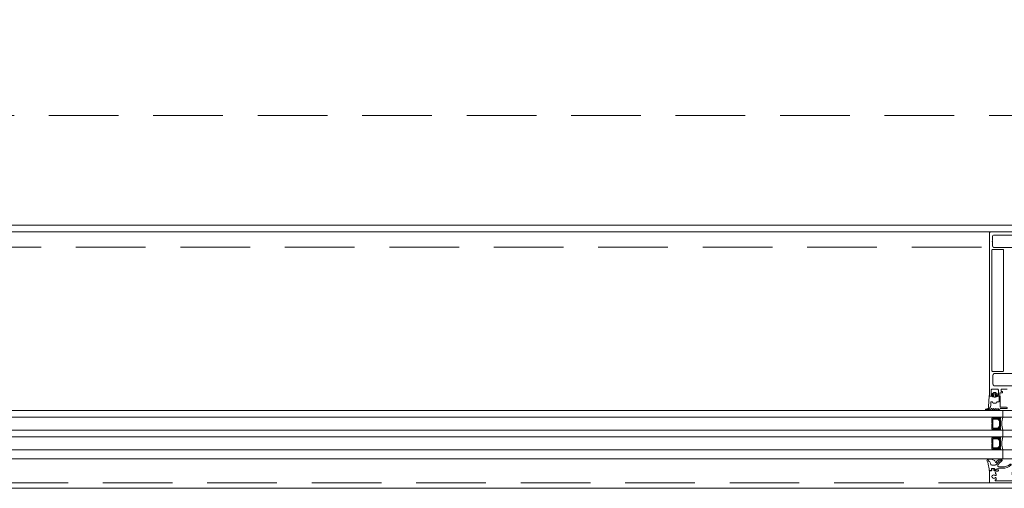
# Model space of a CAD drawing. Header units: millimetres. Extents: x 213386 to 506888, y 183055 to 450952.
# Tile 166 of 256: x 385185 to 386083, y 284292 to 284720. Entities that reach past the tile are written whole.
import ezdxf

# ---------------------------------------------------------------- set-up
doc = ezdxf.new("R2010")
doc.units = ezdxf.units.MM
doc.linetypes.add('ČÁRKOVANÁ', pattern=[19.05, 12.7, -6.35])
doc.layers.add('FASÁDA DETAILNÍ', color=255, linetype='Continuous', lineweight=0)

# ---------------------------------------------------------------- blocks, each defined once
blk = doc.blocks.new('284336')
for points in [[(-0.7, -9.6), (-10, -9.6, 0.414511), (-10.51, -10.11), (-10.51, -15.51, -1), (-11.69, -15.51), (-11.69, -9.6), (-12.69, -8.95, -0.668884), (-12.6, -8.23), (-11.99, -8.01, 0.766384), (-11.99, -7.21), (-12.6, -6.99, -0.76831), (-12.6, -6.23), (-11.99, -6.01, 0.766384), (-11.99, -5.21), (-12.6, -4.99, -0.76831), (-12.6, -4.23), (-11.99, -4.01, 0.766384), (-11.99, -3.21), (-12.6, -2.99, -0.877523), (-12.5, -2.22), (-12.1, -2.22, 0.698129), (-11.83, -1.5, -0.220231), (-12.89, 0.78), (-12.89, 3.45, -0.157143), (-12.82, 3.68), (-12.69, 3.42, -0.067482), (-12.48, 2.53, 0.393136), (-8.66, -1.02), (-6.1, -1.02, -0.414214), (-5.61, -1.51), (-5.61, -2.22, -0.267949), (-5.85, -2.65), (-6.35, -2.93, 0.267949), (-6.61, -3.38), (-6.61, -5.84, 0.267949), (-6.35, -6.29), (-5.85, -6.57, -0.267949), (-5.61, -7), (-5.61, -8.11, 0.414215), (-5.1, -8.62), (-0.41, -8.62), (-0.41, -9.31, -0.414212), (-0.7, -9.6)], [(-0.41, 0), (-0.41, -2, 0.990243), (-0.4, -3.02), (0.9, -3.02, 0.414214), (1.21, -2.71), (1.21, -2.61, -0.668123), (1.71, -2.4), (2.75, -3.45, -0.199004), (2.89, -3.79), (2.89, -5.43, -0.199038), (2.75, -5.77), (1.71, -6.82, -0.668191), (1.21, -6.61), (1.21, -6.51, 0.414214), (0.9, -6.2), (-0.4, -6.2, 0.990269), (-0.41, -7.22), (-0.41, -8.6), (-5.1, -8.6, -0.414215), (-5.59, -8.11), (-5.59, -7, 0.267949), (-5.84, -6.56), (-6.34, -6.27, -0.267949), (-6.59, -5.84), (-6.59, -3.38, -0.267949), (-6.34, -2.95), (-5.84, -2.66, 0.267949), (-5.59, -2.22), (-5.59, -1.51, 0.414214), (-6.1, -1), (-8.66, -1, -0.393156), (-12.46, 2.53, 0.067572), (-12.67, 3.43), (-12.8, 3.7, -0.637545), (-12.12, 3.53), (-11.92, 2.53, 0.344315), (-10.06, 0.91), (0, 0.38, -0.406913), (0.39, 0), (-0.41, 0)], [(1.7, -4.31, 0.414235), (1.2, -3.81), (-0.7, -3.81, 0.414214), (-1.2, -4.31), (-1.2, -4.91, 0.414214), (-0.7, -5.41), (1.2, -5.41, 0.414235), (1.7, -4.91), (1.7, -4.31)]]:
    blk.add_lwpolyline(points, format="xyb", close=True)
blk = doc.blocks.new('433270')
blk.add_lwpolyline([(1, 0, 0.414364), (0, -1), (0, -1.4, 0.255924), (0.23, -1.83, -0.547723), (0.23, -3.17, 0.255924), (0, -3.6), (0, -14.6, 0.414214), (0.3, -14.9), (1.2, -14.9, 0.414214), (1.7, -14.4), (1.7, -10.3, -0.414214), (2, -10), (6, -10, 0.414248), (7, -9), (7, -7.7, 0.414179), (6.5, -7.2), (5.7, -7.2, 0.414232), (5.4, -7.5), (5.4, -8.2, -0.414198), (5.1, -8.5), (2.8, -8.5, -0.414204), (1.8, -7.5), (1.8, -4.49, -0.147432), (1.97, -3.94, 0.147461), (2.4, -2.5), (2.4, -2.3, -0.414214), (2.9, -1.8), (21.87, -1.8, -0.668178), (22.22, -2.65), (22.16, -2.72, 1), (21.59, -3.29), (21.52, -3.35, 0.198912), (21.38, -3.71), (21.38, -4.05, 0.414214), (22.08, -4.75), (22.38, -4.75, 0.576988), (22.64, -4.3, -0.311246), (24.56, -4.3, 0.576988), (24.82, -4.75), (25.3, -4.75, -0.260065), (25.3, -6.65), (24.82, -6.65, 0.576988), (24.56, -7.1, -0.311246), (22.64, -7.1, 0.576988), (22.38, -6.65), (22.08, -6.65, 0.414214), (21.38, -7.35), (21.38, -7.61, 0.267949), (21.63, -8.04), (21.89, -8.2, -0.637047), (21.73, -10), (19.83, -10.7, 0.315299), (19.5, -11.17), (19.5, -11.49, 0.520567), (20.17, -11.96), (22.83, -10.99, -0.520567), (23.5, -11.46), (23.5, -12.5, 0.414062), (24, -13), (25, -13, 0.414186), (25.5, -12.5), (25.5, -11.5, -0.414182), (26, -11), (27, -11, 0.414214), (27.5, -10.5), (27.5, -0.5, 0.414214), (27, 0), (1, 0)], format="xyb", close=True)
blk = doc.blocks.new('284325')
for points in [[(0.84, -5.23, -0.560316), (0.94, -4.73), (1.94, -4.36, 0.3153), (2.14, -4.08), (2.14, -1.89, 0.451558), (1.8, -1.59), (0.9, -1.7, -0.399586), (0.57, -1.46), (0.3, -0.07, -0.415977), (0.53, 0.29, 0.024107), (6.15, 1.24, 0.076636), (8.99, 2.34, -0.577615), (10.79, 1.3), (10.02, 1.37, 0.283171), (9.08, 0.9, -0.168429), (7.07, -0.74), (5.9, -1.16, 0.315302), (5.24, -2.1), (5.24, -4.21, 0.269719), (6.76, -6.82, -0.194797), (10.18, -11.53, -0.342663), (9.17, -11.17, 0.119207), (5.43, -7.59, 0.578571), (3.63, -8.62), (3.63, -11.77, 0.176415), (6.16, -18.72, -1), (5.24, -19.49, -0.176415), (2.43, -11.77), (2.43, -8.89, 0.208286), (0.84, -5.23)], [(8.95, -6.65), (10.32, -8.78, -0.134555), (10.79, -10.63, -0.339795), (10.19, -11.53, 0.194788), (6.76, -6.81, -0.269736), (5.25, -4.21), (5.25, -2.1, -0.315302), (5.9, -1.17), (7.07, -0.74, 0.168429), (9.09, 0.89, -0.283167), (10.01, 1.36), (10.79, 1.29), (10.79, -0.74, -0.070852), (10.71, -1.3), (9.95, -3.93, -0.241839), (9.08, -4.83), (7.93, -5.22, 0.836024), (8.08, -6.19), (8.11, -6.19, -0.255349), (8.95, -6.65)]]:
    blk.add_lwpolyline(points, format="xyb", close=True)

msp = doc.modelspace()

# ---------------------------------------------------------------- linework, layer by layer
at = {"layer": 'FASÁDA DETAILNÍ'}
for p, q in [((386070.14, 284526.15), (383433.14, 284526.15)), ((387044.81, 284363.15), (373041.64, 284363.15)), ((393344.81, 284363.15), (373041.64, 284363.15)), ((386081.14, 284363.15), (381213.47, 284363.15)), ((386081.14, 284363.15), (385738.14, 284363.15)), ((386081.14, 284357.15), (386081.14, 284363.15)), ((373041.64, 284357.15), (387044.81, 284357.15)), ((373041.64, 284357.15), (393344.81, 284357.15)), ((381213.47, 284357.15), (386073.6, 284357.15)), ((385738.14, 284357.15), (386081.14, 284357.15)), ((387044.81, 284345.15), (373041.64, 284345.15)), ((393344.81, 284345.15), (373041.64, 284345.15)), ((386073.6, 284345.15), (381213.47, 284345.15)), ((386081.14, 284345.15), (385738.14, 284345.15)), ((386081.14, 284339.15), (386081.14, 284345.15)), ((373041.64, 284339.15), (387044.81, 284339.15)), ((373041.64, 284339.15), (393344.81, 284339.15)), ((381213.47, 284339.15), (386073.6, 284339.15)), ((385738.14, 284339.15), (386081.14, 284339.15)), ((387044.81, 284327.15), (373041.64, 284327.15)), ((393344.81, 284327.15), (373041.64, 284327.15)), ((386073.6, 284327.15), (381213.47, 284327.15)), ((386081.14, 284327.15), (385738.14, 284327.15)), ((386081.14, 284319.15), (386081.14, 284327.15)), ((373041.64, 284319.15), (399616.64, 284319.15)), ((380272.14, 284319.15), (386081.14, 284319.15)), ((385738.14, 284319.15), (386081.14, 284319.15))]:
    msp.add_line(p, q, dxfattribs=at)
for points in [[(399616.64, 284292.15), (373036.64, 284292.15), (373036.64, 307972.15), (399616.64, 307972.15)], [(399376.64, 284532.15), (373276.64, 284532.15), (373276.64, 307732.15), (399376.64, 307732.15)], [(386071.14, 284356.15), (386077.14, 284356.15), (386079.14, 284354.15), (386079.14, 284348.15), (386077.14, 284346.15), (386071.14, 284346.15), (386071.14, 284350.65), (386071.64, 284350.65), (386071.64, 284351.65), (386071.14, 284351.65)], [(386072.14, 284347.15), (386072.14, 284355.15), (386076.72, 284355.15), (386078.14, 284353.74), (386078.14, 284348.71), (386076.72, 284347.15)], [(386071.14, 284338.15), (386077.14, 284338.15), (386079.14, 284336.15), (386079.14, 284330.15), (386077.14, 284328.15), (386071.14, 284328.15), (386071.14, 284332.65), (386071.64, 284332.65), (386071.64, 284333.65), (386071.14, 284333.65)], [(386072.14, 284329.15), (386072.14, 284337.15), (386076.72, 284337.15), (386078.14, 284335.74), (386078.14, 284330.71), (386076.72, 284329.15)]]:
    msp.add_lwpolyline(points, close=True, dxfattribs=at)
at = {"layer": 'FASÁDA DETAILNÍ', "linetype": 'ČÁRKOVANÁ', "ltscale": 5}
msp.add_lwpolyline([(399611.64, 284297.15), (373041.64, 284297.15), (373041.64, 307967.15), (399611.64, 307967.15)], close=True, dxfattribs=at)
at = {"layer": 'FASÁDA DETAILNÍ', "color": 7, "linetype": 'ČÁRKOVANÁ', "ltscale": 5}
for points in [[(399396.64, 284512.15), (373256.64, 284512.15), (373256.64, 307752.15), (399396.64, 307752.15)], [(399276.64, 284632.15), (373376.64, 284632.15), (373376.64, 307632.15), (399276.64, 307632.15)]]:
    msp.add_lwpolyline(points, close=True, dxfattribs=at)
at = {"layer": 'FASÁDA DETAILNÍ'}
for points in [[(386095.64, 284526.15), (386070.14, 284526.15, 0.414214), (386069.14, 284525.15), (386069.14, 284525.15), (386069.14, 284376.65, 0.414214), (386069.64, 284376.15), (386070.94, 284376.15, 0.41422), (386071.44, 284376.65), (386071.44, 284377.15), (386070.44, 284377.15), (386070.44, 284381.65, -0.414214), (386071.44, 284382.65), (386076.14, 284382.65, -0.414214), (386077.14, 284381.65), (386077.14, 284377.15), (386075.44, 284377.15), (386075.44, 284376.65, 0.414201), (386075.94, 284376.15), (386077.94, 284376.15, 0.414214), (386078.44, 284376.65), (386078.44, 284378.8, -0.414214), (386078.94, 284379.3), (386080.74, 284379.3), (386080.74, 284380.55), (386079.54, 284380.55), (386079.54, 284382.35, -0.414214), (386079.84, 284382.65), (386085.14, 284382.65, -0.414167)], [(386091.98, 284511.95), (386073.13, 284511.95, -0.414232), (386071.63, 284513.45), (386071.63, 284517.16, -0.399985), (386071.63, 284518.16), (386071.63, 284521.65, -0.414232), (386073.13, 284523.15), (386091.98, 284523.15, 0.116937)], [(386091.99, 284385.65), (386073.63, 284385.65, -0.414214), (386072.13, 284387.15), (386072.13, 284390.66, -0.399985), (386072.13, 284391.66), (386072.13, 284395.35, -0.414214), (386073.63, 284396.85), (386091.99, 284396.85, 0.13165)]]:
    msp.add_lwpolyline(points, format="xyb", dxfattribs=at)
msp.add_lwpolyline([(386071.24, 284399.35), (386071.24, 284509.45, -0.414214), (386071.74, 284509.95), (386081.44, 284509.95, -0.414214), (386081.94, 284509.45), (386081.94, 284399.35, -0.414214), (386081.44, 284398.85), (386071.74, 284398.85, -0.414214), (386071.24, 284399.35)], format="xyb", close=True, dxfattribs=at)
for centre, radius, start, end in [((386073.28, 284356.65), 0.596, 303.03656, 56.96344), ((386073.57, 284356.65), 0.596, 303.03656, 56.96344), ((386073.86, 284356.65), 0.596, 303.03656, 56.96344), ((386074.15, 284356.65), 0.596, 303.03656, 56.96344), ((386074.45, 284356.65), 0.596, 303.03656, 56.96344), ((386074.74, 284356.65), 0.596, 303.03656, 56.96344), ((386075.03, 284356.65), 0.596, 303.03656, 56.96344), ((386075.32, 284356.65), 0.596, 303.03656, 56.96344), ((386075.62, 284356.65), 0.596, 303.03656, 56.96344), ((386075.91, 284356.65), 0.596, 303.03656, 56.96344), ((386076.2, 284356.65), 0.596, 303.03656, 56.96344), ((386076.49, 284356.65), 0.596, 303.03656, 56.96344), ((386076.79, 284356.65), 0.596, 303.03656, 56.96344), ((386076.8, 284356.52), 0.879, 313.99491, 46.49644), ((386076.71, 284356.37), 1.26, 321.96563, 38.49956), ((386076.55, 284356.23), 1.71, 327.29495, 32.68565), ((386076.3, 284356.09), 2.25, 331.52734, 28.40281), ((386075.95, 284355.92), 2.9, 335.30667, 25.29515), ((386075.59, 284355.8), 3.55, 337.29382, 22.40905), ((386103.03, 284351.15), 22.7, 164.67278, 195.32722), ((386073.28, 284345.65), 0.596, 303.03656, 56.96344), ((386073.57, 284345.65), 0.596, 303.03656, 56.96344), ((386073.86, 284345.65), 0.596, 303.03656, 56.96344), ((386074.15, 284345.65), 0.596, 303.03656, 56.96344), ((386074.45, 284345.65), 0.596, 303.03656, 56.96344), ((386074.74, 284345.65), 0.596, 303.03656, 56.96344), ((386075.03, 284345.65), 0.596, 303.03656, 56.96344), ((386075.32, 284345.65), 0.596, 303.03656, 56.96344), ((386075.62, 284345.65), 0.596, 303.03656, 56.96344), ((386075.91, 284345.65), 0.596, 303.03656, 56.96344), ((386076.2, 284345.65), 0.596, 303.03656, 56.96344), ((386076.49, 284345.65), 0.596, 303.03656, 56.96344), ((386076.79, 284345.65), 0.596, 303.03656, 56.96344), ((386076.8, 284345.79), 0.879, 313.50356, 46.00509), ((386076.71, 284345.94), 1.26, 321.50044, 38.03437), ((386076.55, 284346.08), 1.71, 327.31435, 32.70505), ((386076.3, 284346.22), 2.25, 331.59719, 28.47266), ((386075.95, 284346.39), 2.9, 334.70485, 24.69333), ((386075.59, 284346.51), 3.55, 337.59095, 22.70618), ((386073.28, 284338.65), 0.596, 303.03656, 56.96344), ((386073.57, 284338.65), 0.596, 303.03656, 56.96344), ((386073.86, 284338.65), 0.596, 303.03656, 56.96344), ((386074.15, 284338.65), 0.596, 303.03656, 56.96344), ((386074.45, 284338.65), 0.596, 303.03656, 56.96344), ((386074.74, 284338.65), 0.596, 303.03656, 56.96344), ((386075.03, 284338.65), 0.596, 303.03656, 56.96344), ((386075.32, 284338.65), 0.596, 303.03656, 56.96344), ((386075.62, 284338.65), 0.596, 303.03656, 56.96344), ((386075.91, 284338.65), 0.596, 303.03656, 56.96344), ((386076.2, 284338.65), 0.596, 303.03656, 56.96344), ((386076.49, 284338.65), 0.596, 303.03656, 56.96344), ((386076.79, 284338.65), 0.596, 303.03656, 56.96344), ((386076.8, 284338.52), 0.879, 313.99491, 46.49644), ((386076.71, 284338.37), 1.26, 321.96563, 38.49956), ((386076.55, 284338.23), 1.71, 327.29495, 32.68565), ((386076.3, 284338.09), 2.25, 331.52734, 28.40281), ((386075.95, 284337.92), 2.9, 335.30667, 25.29515), ((386075.59, 284337.8), 3.55, 337.29382, 22.40905), ((386103.03, 284333.15), 22.7, 164.67278, 195.32722), ((386073.28, 284327.65), 0.596, 303.03656, 56.96344), ((386073.57, 284327.65), 0.596, 303.03656, 56.96344), ((386073.86, 284327.65), 0.596, 303.03656, 56.96344), ((386074.15, 284327.65), 0.596, 303.03656, 56.96344), ((386074.45, 284327.65), 0.596, 303.03656, 56.96344), ((386074.74, 284327.65), 0.596, 303.03656, 56.96344), ((386075.03, 284327.65), 0.596, 303.03656, 56.96344), ((386075.32, 284327.65), 0.596, 303.03656, 56.96344), ((386075.62, 284327.65), 0.596, 303.03656, 56.96344), ((386075.91, 284327.65), 0.596, 303.03656, 56.96344), ((386076.2, 284327.65), 0.596, 303.03656, 56.96344), ((386076.49, 284327.65), 0.596, 303.03656, 56.96344), ((386076.79, 284327.65), 0.596, 303.03656, 56.96344), ((386076.8, 284327.79), 0.879, 313.50356, 46.00509), ((386076.71, 284327.94), 1.26, 321.50044, 38.03437), ((386076.55, 284328.08), 1.71, 327.31435, 32.70505), ((386076.3, 284328.22), 2.25, 331.59719, 28.47266), ((386075.95, 284328.39), 2.9, 334.70485, 24.69333), ((386075.59, 284328.51), 3.55, 337.59095, 22.70618)]:
    msp.add_arc(centre, radius, start, end, dxfattribs=at)

# ---------------------------------------------------------------- block references
for name, p, rotation in [('284336', (386069.14, 284376.56), 90), ('284325', (386069.14, 284308.01), 90), ('433270', (386096.64, 284297.15), 180)]:
    msp.add_blockref(name, p, dxfattribs=dict(at, rotation=rotation))

doc.saveas('drawing.dxf')
